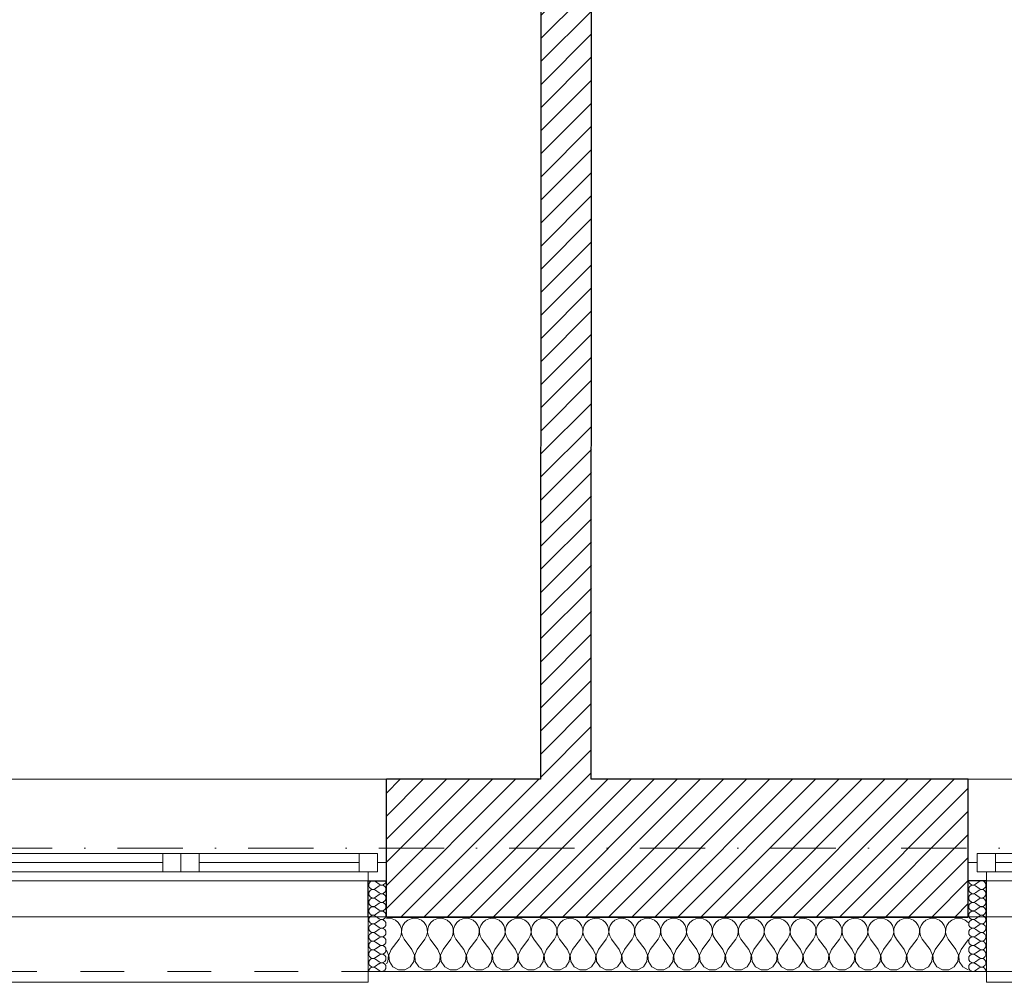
# Model space of a CAD drawing. Header units: millimetres. Extents: x 172139 to 266886, y 95607 to 138225.
# Tile 53 of 71: x 210768 to 213483, y 106825 to 109479. Entities that reach past the tile are written whole.
import ezdxf

# ---------------------------------------------------------------- set-up
doc = ezdxf.new("R2010")
doc.units = ezdxf.units.MM
doc.header["$MEASUREMENT"] = 0
doc.linetypes.add('Kropki i Kreski', pattern=[360, 180, -90, 0, -90])
doc.linetypes.add('Przerywana', pattern=[240, 120, -120])
for name, color, linetype in [('Konstrukcja - Siatki mod', 7, 'Continuous'), ('KR_INW', 7, 'Continuous'), ('NAPIS_SODON', 7, 'Continuous'), ('Okna ArchiCADa', 7, 'Continuous')]:
    doc.layers.add(name, color=color, linetype=linetype)
doc.layers.add('Konstrukcja - Siatki mod_Nr_pióra__48', color=7, linetype='Continuous', lineweight=15, true_color=0xa80f02)
doc.layers.add('KR_INW_Nr_pióra__102', color=7, linetype='Continuous', lineweight=5, true_color=0xcccccc)
for name, color, linetype, lineweight in [('KR_INW_Nr_pióra__101', 252, 'Continuous', 5), ('KR_INW_Nr_pióra__27', 7, 'Continuous', 25), ('KR_INW_Nr_pióra__47', 7, 'Continuous', 15), ('NAPIS_SODON_Nr_pióra__1', 7, 'Continuous', 13), ('Okna ArchiCADa_Nr_pióra__1', 7, 'Continuous', 13), ('Okna ArchiCADa_Nr_pióra__27', 7, 'Continuous', 25)]:
    doc.layers.add(name, color=color, linetype=linetype, lineweight=lineweight)
pattern_1 = [(45, (0, 0), (-31.819804, 31.819804), [])]

# ---------------------------------------------------------------- blocks, each defined once
blk = doc.blocks.new('Strop_1', base_point=(179225, 121523.3))
at = {"layer": 'NAPIS_SODON_Nr_pióra__1', "linetype": 'Continuous', "flags": 128}
blk.add_lwpolyline([(179225, 121523.3), (179225.9, 107003.8), (250898.3, 107008.3), (250897.4, 121527.8)], close=True, dxfattribs=at)
blk = doc.blocks.new('*X160')
at = {"layer": 'KR_INW_Nr_pióra__102', "linetype": 'Continuous'}
for p, q in [((211785.7, 107001.6), (211779.6, 107000.7)), ((211795.5, 107000.2), (211785.7, 107001.6)), ((211804.5, 106996.2), (211795.5, 107000.2)), ((211847.4, 107000.2), (211838.4, 106996.2)), ((211857.1, 107001.6), (211847.4, 107000.2)), ((211866.9, 107000.2), (211857.1, 107001.6)), ((211875.9, 106996.2), (211866.9, 107000.2)), ((211918.8, 107000.2), (211909.8, 106996.2)), ((211928.6, 107001.6), (211918.8, 107000.2)), ((211938.3, 107000.2), (211928.6, 107001.6)), ((211947.3, 106996.2), (211938.3, 107000.2)), ((211990.2, 107000.2), (211981.2, 106996.2)), ((212000, 107001.6), (211990.2, 107000.2)), ((212009.8, 107000.2), (212000, 107001.6)), ((212018.8, 106996.2), (212009.8, 107000.2)), ((212061.7, 107000.2), (212052.7, 106996.2)), ((212071.4, 107001.6), (212061.7, 107000.2)), ((212081.2, 107000.2), (212071.4, 107001.6)), ((212090.2, 106996.2), (212081.2, 107000.2)), ((212133.1, 107000.2), (212124.1, 106996.2)), ((212142.9, 107001.6), (212133.1, 107000.2)), ((212152.6, 107000.2), (212142.9, 107001.6)), ((212161.6, 106996.2), (212152.6, 107000.2)), ((212204.5, 107000.2), (212195.5, 106996.2)), ((212214.3, 107001.6), (212204.5, 107000.2)), ((212224, 107000.2), (212214.3, 107001.6)), ((212233.1, 106996.2), (212224, 107000.2)), ((212276, 107000.2), (212266.9, 106996.2)), ((212285.7, 107001.6), (212276, 107000.2)), ((212295.5, 107000.2), (212285.7, 107001.6)), ((212304.5, 106996.2), (212295.5, 107000.2)), ((212347.4, 107000.2), (212338.4, 106996.2)), ((212357.1, 107001.6), (212347.4, 107000.2)), ((212366.9, 107000.2), (212357.1, 107001.6)), ((212375.9, 106996.2), (212366.9, 107000.2)), ((212418.8, 107000.2), (212409.8, 106996.2)), ((212428.6, 107001.6), (212418.8, 107000.2)), ((212438.3, 107000.2), (212428.6, 107001.6)), ((212447.3, 106996.2), (212438.3, 107000.2)), ((212490.2, 107000.2), (212481.2, 106996.2)), ((212500, 107001.6), (212490.2, 107000.2)), ((212509.8, 107000.2), (212500, 107001.6)), ((212518.8, 106996.2), (212509.8, 107000.2)), ((212561.7, 107000.2), (212552.7, 106996.2)), ((212571.4, 107001.6), (212561.7, 107000.2)), ((212581.2, 107000.2), (212571.4, 107001.6)), ((212590.2, 106996.2), (212581.2, 107000.2)), ((212633.1, 107000.2), (212624.1, 106996.2)), ((212642.9, 107001.6), (212633.1, 107000.2)), ((212652.6, 107000.2), (212642.9, 107001.6)), ((212661.6, 106996.2), (212652.6, 107000.2)), ((212704.5, 107000.2), (212695.5, 106996.2)), ((212714.3, 107001.6), (212704.5, 107000.2)), ((212724, 107000.2), (212714.3, 107001.6)), ((212733.1, 106996.2), (212724, 107000.2)), ((212776, 107000.2), (212766.9, 106996.2)), ((212785.7, 107001.6), (212776, 107000.2)), ((212795.5, 107000.2), (212785.7, 107001.6)), ((212804.5, 106996.2), (212795.5, 107000.2)), ((212847.4, 107000.2), (212838.4, 106996.2)), ((212857.1, 107001.6), (212847.4, 107000.2)), ((212866.9, 107000.2), (212857.1, 107001.6)), ((212875.9, 106996.2), (212866.9, 107000.2)), ((212918.8, 107000.2), (212909.8, 106996.2)), ((212928.6, 107001.6), (212918.8, 107000.2)), ((212938.3, 107000.2), (212928.6, 107001.6)), ((212947.3, 106996.2), (212938.3, 107000.2)), ((212990.2, 107000.2), (212981.2, 106996.2)), ((213000, 107001.6), (212990.2, 107000.2)), ((213009.8, 107000.2), (213000, 107001.6)), ((213018.8, 106996.2), (213009.8, 107000.2)), ((213061.7, 107000.2), (213052.7, 106996.2)), ((213071.4, 107001.6), (213061.7, 107000.2)), ((213081.2, 107000.2), (213071.4, 107001.6)), ((213090.2, 106996.2), (213081.2, 107000.2)), ((213133.1, 107000.2), (213124.1, 106996.2)), ((213142.9, 107001.6), (213133.1, 107000.2)), ((213152.6, 107000.2), (213142.9, 107001.6)), ((213161.6, 106996.2), (213152.6, 107000.2)), ((213204.5, 107000.2), (213195.5, 106996.2)), ((213214.3, 107001.6), (213204.5, 107000.2)), ((213224, 107000.2), (213214.3, 107001.6)), ((213233.1, 106996.2), (213224, 107000.2)), ((213276, 107000.2), (213266.9, 106996.2)), ((213285.7, 107001.6), (213276, 107000.2)), ((213295.5, 107000.2), (213285.7, 107001.6)), ((213304.5, 106996.2), (213295.5, 107000.2)), ((213347.4, 107000.2), (213338.4, 106996.2)), ((213357.1, 107001.6), (213347.4, 107000.2)), ((213366.9, 107000.2), (213357.1, 107001.6)), ((213375.9, 106996.2), (213366.9, 107000.2)), ((211812.1, 106989.9), (211804.5, 106996.2)), ((211817.7, 106981.8), (211812.1, 106989.9)), ((211820.8, 106972.5), (211817.7, 106981.8)), ((211825.2, 106981.8), (211822.1, 106972.5)), ((211830.8, 106989.9), (211825.2, 106981.8)), ((211838.4, 106996.2), (211830.8, 106989.9)), ((211883.5, 106989.9), (211875.9, 106996.2)), ((211889.1, 106981.8), (211883.5, 106989.9)), ((211892.2, 106972.5), (211889.1, 106981.8)), ((211896.6, 106981.8), (211893.5, 106972.5)), ((211902.2, 106989.9), (211896.6, 106981.8)), ((211909.8, 106996.2), (211902.2, 106989.9)), ((211954.9, 106989.9), (211947.3, 106996.2)), ((211960.5, 106981.8), (211954.9, 106989.9)), ((211963.7, 106972.5), (211960.5, 106981.8)), ((211968.1, 106981.8), (211964.9, 106972.5)), ((211973.6, 106989.9), (211968.1, 106981.8)), ((211981.2, 106996.2), (211973.6, 106989.9)), ((212026.4, 106989.9), (212018.8, 106996.2)), ((212031.9, 106981.8), (212026.4, 106989.9)), ((212035.1, 106972.5), (212031.9, 106981.8)), ((212039.5, 106981.8), (212036.3, 106972.5)), ((212045.1, 106989.9), (212039.5, 106981.8)), ((212052.7, 106996.2), (212045.1, 106989.9)), ((212097.8, 106989.9), (212090.2, 106996.2)), ((212103.4, 106981.8), (212097.8, 106989.9)), ((212106.5, 106972.5), (212103.4, 106981.8)), ((212110.9, 106981.8), (212107.8, 106972.5)), ((212116.5, 106989.9), (212110.9, 106981.8)), ((212124.1, 106996.2), (212116.5, 106989.9)), ((212169.2, 106989.9), (212161.6, 106996.2)), ((212174.8, 106981.8), (212169.2, 106989.9)), ((212177.9, 106972.5), (212174.8, 106981.8)), ((212182.3, 106981.8), (212179.2, 106972.5)), ((212187.9, 106989.9), (212182.3, 106981.8)), ((212195.5, 106996.2), (212187.9, 106989.9)), ((212240.6, 106989.9), (212233.1, 106996.2)), ((212246.2, 106981.8), (212240.6, 106989.9)), ((212249.4, 106972.5), (212246.2, 106981.8)), ((212253.8, 106981.8), (212250.6, 106972.5)), ((212259.4, 106989.9), (212253.8, 106981.8)), ((212266.9, 106996.2), (212259.4, 106989.9)), ((212312.1, 106989.9), (212304.5, 106996.2)), ((212317.7, 106981.8), (212312.1, 106989.9)), ((212320.8, 106972.5), (212317.7, 106981.8)), ((212325.2, 106981.8), (212322.1, 106972.5)), ((212330.8, 106989.9), (212325.2, 106981.8)), ((212338.4, 106996.2), (212330.8, 106989.9)), ((212383.5, 106989.9), (212375.9, 106996.2)), ((212389.1, 106981.8), (212383.5, 106989.9)), ((212392.2, 106972.5), (212389.1, 106981.8)), ((212396.6, 106981.8), (212393.5, 106972.5)), ((212402.2, 106989.9), (212396.6, 106981.8)), ((212409.8, 106996.2), (212402.2, 106989.9)), ((212454.9, 106989.9), (212447.3, 106996.2)), ((212460.5, 106981.8), (212454.9, 106989.9)), ((212463.7, 106972.5), (212460.5, 106981.8)), ((212468.1, 106981.8), (212464.9, 106972.5)), ((212473.6, 106989.9), (212468.1, 106981.8)), ((212481.2, 106996.2), (212473.6, 106989.9)), ((212526.4, 106989.9), (212518.8, 106996.2)), ((212531.9, 106981.8), (212526.4, 106989.9)), ((212535.1, 106972.5), (212531.9, 106981.8)), ((212539.5, 106981.8), (212536.3, 106972.5)), ((212545.1, 106989.9), (212539.5, 106981.8)), ((212552.7, 106996.2), (212545.1, 106989.9)), ((212597.8, 106989.9), (212590.2, 106996.2)), ((212603.4, 106981.8), (212597.8, 106989.9)), ((212606.5, 106972.5), (212603.4, 106981.8)), ((212610.9, 106981.8), (212607.8, 106972.5)), ((212616.5, 106989.9), (212610.9, 106981.8)), ((212624.1, 106996.2), (212616.5, 106989.9)), ((212669.2, 106989.9), (212661.6, 106996.2)), ((212674.8, 106981.8), (212669.2, 106989.9)), ((212677.9, 106972.5), (212674.8, 106981.8)), ((212682.3, 106981.8), (212679.2, 106972.5)), ((212687.9, 106989.9), (212682.3, 106981.8)), ((212695.5, 106996.2), (212687.9, 106989.9)), ((212740.6, 106989.9), (212733.1, 106996.2)), ((212746.2, 106981.8), (212740.6, 106989.9)), ((212749.4, 106972.5), (212746.2, 106981.8)), ((212753.8, 106981.8), (212750.6, 106972.5)), ((212759.4, 106989.9), (212753.8, 106981.8)), ((212766.9, 106996.2), (212759.4, 106989.9)), ((212812.1, 106989.9), (212804.5, 106996.2)), ((212817.7, 106981.8), (212812.1, 106989.9)), ((212820.8, 106972.5), (212817.7, 106981.8)), ((212825.2, 106981.8), (212822.1, 106972.5)), ((212830.8, 106989.9), (212825.2, 106981.8)), ((212838.4, 106996.2), (212830.8, 106989.9)), ((212883.5, 106989.9), (212875.9, 106996.2)), ((212889.1, 106981.8), (212883.5, 106989.9)), ((212892.2, 106972.5), (212889.1, 106981.8)), ((212896.6, 106981.8), (212893.5, 106972.5)), ((212902.2, 106989.9), (212896.6, 106981.8)), ((212909.8, 106996.2), (212902.2, 106989.9)), ((212954.9, 106989.9), (212947.3, 106996.2)), ((212960.5, 106981.8), (212954.9, 106989.9)), ((212963.7, 106972.5), (212960.5, 106981.8)), ((212968.1, 106981.8), (212964.9, 106972.5)), ((212973.6, 106989.9), (212968.1, 106981.8)), ((212981.2, 106996.2), (212973.6, 106989.9)), ((213026.4, 106989.9), (213018.8, 106996.2)), ((213031.9, 106981.8), (213026.4, 106989.9)), ((213035.1, 106972.5), (213031.9, 106981.8)), ((213039.5, 106981.8), (213036.3, 106972.5)), ((213045.1, 106989.9), (213039.5, 106981.8)), ((213052.7, 106996.2), (213045.1, 106989.9)), ((213097.8, 106989.9), (213090.2, 106996.2)), ((213103.4, 106981.8), (213097.8, 106989.9)), ((213106.5, 106972.5), (213103.4, 106981.8)), ((213110.9, 106981.8), (213107.8, 106972.5)), ((213116.5, 106989.9), (213110.9, 106981.8)), ((213124.1, 106996.2), (213116.5, 106989.9)), ((213169.2, 106989.9), (213161.6, 106996.2)), ((213174.8, 106981.8), (213169.2, 106989.9)), ((213177.9, 106972.5), (213174.8, 106981.8)), ((213182.3, 106981.8), (213179.2, 106972.5)), ((213187.9, 106989.9), (213182.3, 106981.8)), ((213195.5, 106996.2), (213187.9, 106989.9)), ((213240.6, 106989.9), (213233.1, 106996.2)), ((213246.2, 106981.8), (213240.6, 106989.9)), ((213249.4, 106972.5), (213246.2, 106981.8)), ((213253.8, 106981.8), (213250.6, 106972.5)), ((213259.4, 106989.9), (213253.8, 106981.8)), ((213266.9, 106996.2), (213259.4, 106989.9)), ((213312.1, 106989.9), (213304.5, 106996.2)), ((213317.7, 106981.8), (213312.1, 106989.9)), ((213320.8, 106972.5), (213317.7, 106981.8)), ((213325.2, 106981.8), (213322.1, 106972.5)), ((213330.8, 106989.9), (213325.2, 106981.8)), ((213338.4, 106996.2), (213330.8, 106989.9)), ((213383.5, 106989.9), (213375.9, 106996.2)), ((213384, 106989.3), (213383.5, 106989.9)), ((211814.3, 106944.4), (211819.1, 106953.1)), ((211819.1, 106953.1), (211821.3, 106962.6)), ((211821.3, 106962.6), (211820.8, 106972.5)), ((211822.1, 106972.5), (211821.6, 106962.6)), ((211821.6, 106962.6), (211823.8, 106953.1)), ((211823.8, 106953.1), (211828.6, 106944.4)), ((211885.7, 106944.4), (211890.5, 106953.1)), ((211890.5, 106953.1), (211892.7, 106962.6)), ((211892.7, 106962.6), (211892.2, 106972.5)), ((211893.5, 106972.5), (211893, 106962.6)), ((211893, 106962.6), (211895.2, 106953.1)), ((211895.2, 106953.1), (211900, 106944.4)), ((211957.1, 106944.4), (211961.9, 106953.1)), ((211961.9, 106953.1), (211964.1, 106962.6)), ((211964.1, 106962.6), (211963.7, 106972.5)), ((211964.9, 106972.5), (211964.4, 106962.6)), ((211964.4, 106962.6), (211966.7, 106953.1)), ((211966.7, 106953.1), (211971.4, 106944.4)), ((212028.6, 106944.4), (212033.3, 106953.1)), ((212033.3, 106953.1), (212035.6, 106962.6)), ((212035.6, 106962.6), (212035.1, 106972.5)), ((212036.3, 106972.5), (212035.9, 106962.6)), ((212035.9, 106962.6), (212038.1, 106953.1)), ((212038.1, 106953.1), (212042.9, 106944.4)), ((212100, 106944.4), (212104.8, 106953.1)), ((212104.8, 106953.1), (212107, 106962.6)), ((212107, 106962.6), (212106.5, 106972.5)), ((212107.8, 106972.5), (212107.3, 106962.6)), ((212107.3, 106962.6), (212109.5, 106953.1)), ((212109.5, 106953.1), (212114.3, 106944.4)), ((212171.4, 106944.4), (212176.2, 106953.1)), ((212176.2, 106953.1), (212178.4, 106962.6)), ((212178.4, 106962.6), (212177.9, 106972.5)), ((212179.2, 106972.5), (212178.7, 106962.6)), ((212178.7, 106962.6), (212180.9, 106953.1)), ((212180.9, 106953.1), (212185.7, 106944.4)), ((212242.9, 106944.4), (212247.6, 106953.1)), ((212247.6, 106953.1), (212249.9, 106962.6)), ((212249.9, 106962.6), (212249.4, 106972.5)), ((212250.6, 106972.5), (212250.1, 106962.6)), ((212250.1, 106962.6), (212252.4, 106953.1)), ((212252.4, 106953.1), (212257.1, 106944.4)), ((212314.3, 106944.4), (212319.1, 106953.1)), ((212319.1, 106953.1), (212321.3, 106962.6)), ((212321.3, 106962.6), (212320.8, 106972.5)), ((212322.1, 106972.5), (212321.6, 106962.6)), ((212321.6, 106962.6), (212323.8, 106953.1)), ((212323.8, 106953.1), (212328.6, 106944.4)), ((212385.7, 106944.4), (212390.5, 106953.1)), ((212390.5, 106953.1), (212392.7, 106962.6)), ((212392.7, 106962.6), (212392.2, 106972.5)), ((212393.5, 106972.5), (212393, 106962.6)), ((212393, 106962.6), (212395.2, 106953.1)), ((212395.2, 106953.1), (212400, 106944.4)), ((212457.1, 106944.4), (212461.9, 106953.1)), ((212461.9, 106953.1), (212464.1, 106962.6)), ((212464.1, 106962.6), (212463.7, 106972.5)), ((212464.9, 106972.5), (212464.4, 106962.6)), ((212464.4, 106962.6), (212466.7, 106953.1)), ((212466.7, 106953.1), (212471.4, 106944.4)), ((212528.6, 106944.4), (212533.3, 106953.1)), ((212533.3, 106953.1), (212535.6, 106962.6)), ((212535.6, 106962.6), (212535.1, 106972.5)), ((212536.3, 106972.5), (212535.9, 106962.6)), ((212535.9, 106962.6), (212538.1, 106953.1)), ((212538.1, 106953.1), (212542.9, 106944.4)), ((212600, 106944.4), (212604.8, 106953.1)), ((212604.8, 106953.1), (212607, 106962.6)), ((212607, 106962.6), (212606.5, 106972.5)), ((212607.8, 106972.5), (212607.3, 106962.6)), ((212607.3, 106962.6), (212609.5, 106953.1)), ((212609.5, 106953.1), (212614.3, 106944.4)), ((212671.4, 106944.4), (212676.2, 106953.1)), ((212676.2, 106953.1), (212678.4, 106962.6)), ((212678.4, 106962.6), (212677.9, 106972.5)), ((212679.2, 106972.5), (212678.7, 106962.6)), ((212678.7, 106962.6), (212680.9, 106953.1)), ((212680.9, 106953.1), (212685.7, 106944.4)), ((212742.9, 106944.4), (212747.6, 106953.1)), ((212747.6, 106953.1), (212749.9, 106962.6)), ((212749.9, 106962.6), (212749.4, 106972.5)), ((212750.6, 106972.5), (212750.1, 106962.6)), ((212750.1, 106962.6), (212752.4, 106953.1)), ((212752.4, 106953.1), (212757.1, 106944.4)), ((212814.3, 106944.4), (212819.1, 106953.1)), ((212819.1, 106953.1), (212821.3, 106962.6)), ((212821.3, 106962.6), (212820.8, 106972.5)), ((212822.1, 106972.5), (212821.6, 106962.6)), ((212821.6, 106962.6), (212823.8, 106953.1)), ((212823.8, 106953.1), (212828.6, 106944.4)), ((212885.7, 106944.4), (212890.5, 106953.1)), ((212890.5, 106953.1), (212892.7, 106962.6)), ((212892.7, 106962.6), (212892.2, 106972.5)), ((212893.5, 106972.5), (212893, 106962.6)), ((212893, 106962.6), (212895.2, 106953.1)), ((212895.2, 106953.1), (212900, 106944.4)), ((212957.1, 106944.4), (212961.9, 106953.1)), ((212961.9, 106953.1), (212964.1, 106962.6)), ((212964.1, 106962.6), (212963.7, 106972.5)), ((212964.9, 106972.5), (212964.4, 106962.6)), ((212964.4, 106962.6), (212966.7, 106953.1)), ((212966.7, 106953.1), (212971.4, 106944.4)), ((213028.6, 106944.4), (213033.3, 106953.1)), ((213033.3, 106953.1), (213035.6, 106962.6)), ((213035.6, 106962.6), (213035.1, 106972.5)), ((213036.3, 106972.5), (213035.9, 106962.6)), ((213035.9, 106962.6), (213038.1, 106953.1)), ((213038.1, 106953.1), (213042.9, 106944.4)), ((213100, 106944.4), (213104.8, 106953.1)), ((213104.8, 106953.1), (213107, 106962.6)), ((213107, 106962.6), (213106.5, 106972.5)), ((213107.8, 106972.5), (213107.3, 106962.6)), ((213107.3, 106962.6), (213109.5, 106953.1)), ((213109.5, 106953.1), (213114.3, 106944.4)), ((213171.4, 106944.4), (213176.2, 106953.1)), ((213176.2, 106953.1), (213178.4, 106962.6)), ((213178.4, 106962.6), (213177.9, 106972.5)), ((213179.2, 106972.5), (213178.7, 106962.6)), ((213178.7, 106962.6), (213180.9, 106953.1)), ((213180.9, 106953.1), (213185.7, 106944.4)), ((213242.9, 106944.4), (213247.6, 106953.1)), ((213247.6, 106953.1), (213249.9, 106962.6)), ((213249.9, 106962.6), (213249.4, 106972.5)), ((213250.6, 106972.5), (213250.1, 106962.6)), ((213250.1, 106962.6), (213252.4, 106953.1)), ((213252.4, 106953.1), (213257.1, 106944.4)), ((213314.3, 106944.4), (213319.1, 106953.1)), ((213319.1, 106953.1), (213321.3, 106962.6)), ((213321.3, 106962.6), (213320.8, 106972.5)), ((213322.1, 106972.5), (213321.6, 106962.6)), ((213321.6, 106962.6), (213323.8, 106953.1)), ((213323.8, 106953.1), (213328.6, 106944.4)), ((211792.9, 106915.9), (211814.3, 106944.4)), ((211850, 106915.9), (211828.6, 106944.4)), ((211864.3, 106915.9), (211885.7, 106944.4)), ((211921.4, 106915.9), (211900, 106944.4)), ((211935.7, 106915.9), (211957.1, 106944.4)), ((211992.9, 106915.9), (211971.4, 106944.4)), ((212007.1, 106915.9), (212028.6, 106944.4)), ((212064.3, 106915.9), (212042.9, 106944.4)), ((212078.6, 106915.9), (212100, 106944.4)), ((212135.7, 106915.9), (212114.3, 106944.4)), ((212150, 106915.9), (212171.4, 106944.4)), ((212207.1, 106915.9), (212185.7, 106944.4)), ((212221.4, 106915.9), (212242.9, 106944.4)), ((212278.6, 106915.9), (212257.1, 106944.4)), ((212292.9, 106915.9), (212314.3, 106944.4)), ((212350, 106915.9), (212328.6, 106944.4)), ((212364.3, 106915.9), (212385.7, 106944.4)), ((212421.4, 106915.9), (212400, 106944.4)), ((212435.7, 106915.9), (212457.1, 106944.4)), ((212492.9, 106915.9), (212471.4, 106944.4)), ((212507.1, 106915.9), (212528.6, 106944.4)), ((212564.3, 106915.9), (212542.9, 106944.4)), ((212578.6, 106915.9), (212600, 106944.4)), ((212635.7, 106915.9), (212614.3, 106944.4)), ((212650, 106915.9), (212671.4, 106944.4)), ((212707.1, 106915.9), (212685.7, 106944.4)), ((212721.4, 106915.9), (212742.9, 106944.4)), ((212778.6, 106915.9), (212757.1, 106944.4)), ((212792.9, 106915.9), (212814.3, 106944.4)), ((212850, 106915.9), (212828.6, 106944.4)), ((212864.3, 106915.9), (212885.7, 106944.4)), ((212921.4, 106915.9), (212900, 106944.4)), ((212935.7, 106915.9), (212957.1, 106944.4)), ((212992.9, 106915.9), (212971.4, 106944.4)), ((213007.1, 106915.9), (213028.6, 106944.4)), ((213064.3, 106915.9), (213042.9, 106944.4)), ((213078.6, 106915.9), (213100, 106944.4)), ((213135.7, 106915.9), (213114.3, 106944.4)), ((213150, 106915.9), (213171.4, 106944.4)), ((213207.1, 106915.9), (213185.7, 106944.4)), ((213221.4, 106915.9), (213242.9, 106944.4)), ((213278.6, 106915.9), (213257.1, 106944.4)), ((213292.9, 106915.9), (213314.3, 106944.4)), ((213350, 106915.9), (213328.6, 106944.4)), ((213364.3, 106915.9), (213384, 106942.1)), ((211785.3, 106899.8), (211779.6, 106913.5)), ((211783.7, 106882.5), (211785.3, 106899.8)), ((211792.9, 106915.9), (211786.1, 106899.8)), ((211786.1, 106899.8), (211787.8, 106882.5)), ((211856.7, 106899.8), (211850, 106915.9)), ((211855.1, 106882.5), (211856.7, 106899.8)), ((211864.3, 106915.9), (211857.6, 106899.8)), ((211857.6, 106899.8), (211859.2, 106882.5)), ((211928.2, 106899.8), (211921.4, 106915.9)), ((211926.5, 106882.5), (211928.2, 106899.8)), ((211935.7, 106915.9), (211929, 106899.8)), ((211929, 106899.8), (211930.6, 106882.5)), ((211999.6, 106899.8), (211992.9, 106915.9)), ((211997.9, 106882.5), (211999.6, 106899.8)), ((212007.1, 106915.9), (212000.4, 106899.8)), ((212000.4, 106899.8), (212002.1, 106882.5)), ((212071, 106899.8), (212064.3, 106915.9)), ((212069.4, 106882.5), (212071, 106899.8)), ((212078.6, 106915.9), (212071.8, 106899.8)), ((212071.8, 106899.8), (212073.5, 106882.5)), ((212142.4, 106899.8), (212135.7, 106915.9)), ((212140.8, 106882.5), (212142.4, 106899.8)), ((212150, 106915.9), (212143.3, 106899.8)), ((212143.3, 106899.8), (212144.9, 106882.5)), ((212213.9, 106899.8), (212207.1, 106915.9)), ((212212.2, 106882.5), (212213.9, 106899.8)), ((212221.4, 106915.9), (212214.7, 106899.8)), ((212214.7, 106899.8), (212216.3, 106882.5)), ((212285.3, 106899.8), (212278.6, 106915.9)), ((212283.7, 106882.5), (212285.3, 106899.8)), ((212292.9, 106915.9), (212286.1, 106899.8)), ((212286.1, 106899.8), (212287.8, 106882.5)), ((212356.7, 106899.8), (212350, 106915.9)), ((212355.1, 106882.5), (212356.7, 106899.8)), ((212364.3, 106915.9), (212357.6, 106899.8)), ((212357.6, 106899.8), (212359.2, 106882.5)), ((212428.2, 106899.8), (212421.4, 106915.9)), ((212426.5, 106882.5), (212428.2, 106899.8)), ((212435.7, 106915.9), (212429, 106899.8)), ((212429, 106899.8), (212430.6, 106882.5)), ((212499.6, 106899.8), (212492.9, 106915.9)), ((212497.9, 106882.5), (212499.6, 106899.8)), ((212507.1, 106915.9), (212500.4, 106899.8)), ((212500.4, 106899.8), (212502.1, 106882.5)), ((212571, 106899.8), (212564.3, 106915.9)), ((212569.4, 106882.5), (212571, 106899.8)), ((212578.6, 106915.9), (212571.8, 106899.8)), ((212571.8, 106899.8), (212573.5, 106882.5)), ((212642.4, 106899.8), (212635.7, 106915.9)), ((212640.8, 106882.5), (212642.4, 106899.8)), ((212650, 106915.9), (212643.3, 106899.8)), ((212643.3, 106899.8), (212644.9, 106882.5)), ((212713.9, 106899.8), (212707.1, 106915.9)), ((212712.2, 106882.5), (212713.9, 106899.8)), ((212721.4, 106915.9), (212714.7, 106899.8)), ((212714.7, 106899.8), (212716.3, 106882.5)), ((212785.3, 106899.8), (212778.6, 106915.9)), ((212783.7, 106882.5), (212785.3, 106899.8)), ((212792.9, 106915.9), (212786.1, 106899.8)), ((212786.1, 106899.8), (212787.8, 106882.5)), ((212856.7, 106899.8), (212850, 106915.9)), ((212855.1, 106882.5), (212856.7, 106899.8)), ((212864.3, 106915.9), (212857.6, 106899.8)), ((212857.6, 106899.8), (212859.2, 106882.5)), ((212928.2, 106899.8), (212921.4, 106915.9)), ((212926.5, 106882.5), (212928.2, 106899.8)), ((212935.7, 106915.9), (212929, 106899.8)), ((212929, 106899.8), (212930.6, 106882.5)), ((212999.6, 106899.8), (212992.9, 106915.9)), ((212997.9, 106882.5), (212999.6, 106899.8)), ((213007.1, 106915.9), (213000.4, 106899.8)), ((213000.4, 106899.8), (213002.1, 106882.5)), ((213071, 106899.8), (213064.3, 106915.9)), ((213069.4, 106882.5), (213071, 106899.8)), ((213078.6, 106915.9), (213071.8, 106899.8)), ((213071.8, 106899.8), (213073.5, 106882.5)), ((213142.4, 106899.8), (213135.7, 106915.9)), ((213140.8, 106882.5), (213142.4, 106899.8)), ((213150, 106915.9), (213143.3, 106899.8)), ((213143.3, 106899.8), (213144.9, 106882.5)), ((213213.9, 106899.8), (213207.1, 106915.9)), ((213212.2, 106882.5), (213213.9, 106899.8)), ((213221.4, 106915.9), (213214.7, 106899.8)), ((213214.7, 106899.8), (213216.3, 106882.5)), ((213285.3, 106899.8), (213278.6, 106915.9)), ((213283.7, 106882.5), (213285.3, 106899.8)), ((213292.9, 106915.9), (213286.1, 106899.8)), ((213286.1, 106899.8), (213287.8, 106882.5)), ((213356.7, 106899.8), (213350, 106915.9)), ((213355.1, 106882.5), (213356.7, 106899.8)), ((213364.3, 106915.9), (213357.6, 106899.8)), ((213357.6, 106899.8), (213359.2, 106882.5)), ((211779.6, 106876.3), (211783.7, 106882.5)), ((211787.8, 106882.5), (211797.4, 106868)), ((211797.4, 106868), (211812.7, 106859.8)), ((211830.1, 106859.8), (211845.5, 106868)), ((211845.5, 106868), (211855.1, 106882.5)), ((211859.2, 106882.5), (211868.8, 106868)), ((211868.8, 106868), (211884.2, 106859.8)), ((211901.6, 106859.8), (211916.9, 106868)), ((211916.9, 106868), (211926.5, 106882.5)), ((211930.6, 106882.5), (211940.3, 106868)), ((211940.3, 106868), (211955.6, 106859.8)), ((211973, 106859.8), (211988.3, 106868)), ((211988.3, 106868), (211997.9, 106882.5)), ((212002.1, 106882.5), (212011.7, 106868)), ((212011.7, 106868), (212027, 106859.8)), ((212044.4, 106859.8), (212059.7, 106868)), ((212059.7, 106868), (212069.4, 106882.5)), ((212073.5, 106882.5), (212083.1, 106868)), ((212083.1, 106868), (212098.4, 106859.8)), ((212115.8, 106859.8), (212131.2, 106868)), ((212131.2, 106868), (212140.8, 106882.5)), ((212144.9, 106882.5), (212154.5, 106868)), ((212154.5, 106868), (212169.9, 106859.8)), ((212187.3, 106859.8), (212202.6, 106868)), ((212202.6, 106868), (212212.2, 106882.5)), ((212216.3, 106882.5), (212226, 106868)), ((212226, 106868), (212241.3, 106859.8)), ((212258.7, 106859.8), (212274, 106868)), ((212274, 106868), (212283.7, 106882.5)), ((212287.8, 106882.5), (212297.4, 106868)), ((212297.4, 106868), (212312.7, 106859.8)), ((212330.1, 106859.8), (212345.5, 106868)), ((212345.5, 106868), (212355.1, 106882.5)), ((212359.2, 106882.5), (212368.8, 106868)), ((212368.8, 106868), (212384.2, 106859.8)), ((212401.6, 106859.8), (212416.9, 106868)), ((212416.9, 106868), (212426.5, 106882.5)), ((212430.6, 106882.5), (212440.3, 106868)), ((212440.3, 106868), (212455.6, 106859.8)), ((212473, 106859.8), (212488.3, 106868)), ((212488.3, 106868), (212497.9, 106882.5)), ((212502.1, 106882.5), (212511.7, 106868)), ((212511.7, 106868), (212527, 106859.8)), ((212544.4, 106859.8), (212559.7, 106868)), ((212559.7, 106868), (212569.4, 106882.5)), ((212573.5, 106882.5), (212583.1, 106868)), ((212583.1, 106868), (212598.4, 106859.8)), ((212615.8, 106859.8), (212631.2, 106868)), ((212631.2, 106868), (212640.8, 106882.5)), ((212644.9, 106882.5), (212654.5, 106868)), ((212654.5, 106868), (212669.9, 106859.8)), ((212687.3, 106859.8), (212702.6, 106868)), ((212702.6, 106868), (212712.2, 106882.5)), ((212716.3, 106882.5), (212726, 106868)), ((212726, 106868), (212741.3, 106859.8)), ((212758.7, 106859.8), (212774, 106868)), ((212774, 106868), (212783.7, 106882.5)), ((212787.8, 106882.5), (212797.4, 106868)), ((212797.4, 106868), (212812.7, 106859.8)), ((212830.1, 106859.8), (212845.5, 106868)), ((212845.5, 106868), (212855.1, 106882.5)), ((212859.2, 106882.5), (212868.8, 106868)), ((212868.8, 106868), (212884.2, 106859.8)), ((212901.6, 106859.8), (212916.9, 106868)), ((212916.9, 106868), (212926.5, 106882.5)), ((212930.6, 106882.5), (212940.3, 106868)), ((212940.3, 106868), (212955.6, 106859.8)), ((212973, 106859.8), (212988.3, 106868)), ((212988.3, 106868), (212997.9, 106882.5)), ((213002.1, 106882.5), (213011.7, 106868)), ((213011.7, 106868), (213027, 106859.8)), ((213044.4, 106859.8), (213059.7, 106868)), ((213059.7, 106868), (213069.4, 106882.5)), ((213073.5, 106882.5), (213083.1, 106868)), ((213083.1, 106868), (213098.4, 106859.8)), ((213115.8, 106859.8), (213131.2, 106868)), ((213131.2, 106868), (213140.8, 106882.5)), ((213144.9, 106882.5), (213154.5, 106868)), ((213154.5, 106868), (213169.9, 106859.8)), ((213187.3, 106859.8), (213202.6, 106868)), ((213202.6, 106868), (213212.2, 106882.5)), ((213216.3, 106882.5), (213226, 106868)), ((213226, 106868), (213241.3, 106859.8)), ((213258.7, 106859.8), (213274, 106868)), ((213274, 106868), (213283.7, 106882.5)), ((213287.8, 106882.5), (213297.4, 106868)), ((213297.4, 106868), (213312.7, 106859.8)), ((213330.1, 106859.8), (213345.5, 106868)), ((213345.5, 106868), (213355.1, 106882.5)), ((213359.2, 106882.5), (213368.8, 106868)), ((213368.8, 106868), (213384, 106859.9)), ((211812.7, 106859.8), (211830.1, 106859.8)), ((211884.2, 106859.8), (211901.6, 106859.8)), ((211955.6, 106859.8), (211973, 106859.8)), ((212027, 106859.8), (212044.4, 106859.8)), ((212098.4, 106859.8), (212115.8, 106859.8)), ((212169.9, 106859.8), (212187.3, 106859.8)), ((212241.3, 106859.8), (212258.7, 106859.8)), ((212312.7, 106859.8), (212330.1, 106859.8)), ((212384.2, 106859.8), (212401.6, 106859.8)), ((212455.6, 106859.8), (212473, 106859.8)), ((212527, 106859.8), (212544.4, 106859.8)), ((212598.4, 106859.8), (212615.8, 106859.8)), ((212669.9, 106859.8), (212687.3, 106859.8)), ((212741.3, 106859.8), (212758.7, 106859.8)), ((212812.7, 106859.8), (212830.1, 106859.8)), ((212884.2, 106859.8), (212901.6, 106859.8)), ((212955.6, 106859.8), (212973, 106859.8)), ((213027, 106859.8), (213044.4, 106859.8)), ((213098.4, 106859.8), (213115.8, 106859.8)), ((213169.9, 106859.8), (213187.3, 106859.8)), ((213241.3, 106859.8), (213258.7, 106859.8)), ((213312.7, 106859.8), (213330.1, 106859.8))]:
    blk.add_line(p, q, dxfattribs=at)
blk = doc.blocks.new('*X198')
at = {"layer": 'KR_INW_Nr_pióra__102', "linetype": 'Continuous'}
for p, q in [((211759.3, 107095.6), (211749.8, 107102.8)), ((211759.3, 107090.9), (211749.8, 107083.7)), ((211759.3, 107071.8), (211749.8, 107079)), ((211759.3, 107067), (211749.8, 107059.9)), ((211759.3, 107048), (211749.8, 107055.1)), ((211759.3, 107043.2), (211749.8, 107036.1)), ((211759.3, 107024.2), (211749.8, 107031.3)), ((211759.3, 107019.4), (211749.8, 107012.3)), ((211759.3, 107000.4), (211749.8, 107007.5)), ((211759.3, 106995.6), (211749.8, 106988.5)), ((211759.3, 106976.6), (211749.8, 106983.7)), ((211759.3, 106971.8), (211749.8, 106964.7)), ((211759.3, 106952.8), (211749.8, 106959.9)), ((211759.3, 106948), (211749.8, 106940.9)), ((211759.3, 106929), (211749.8, 106936.1)), ((211759.3, 106924.2), (211749.8, 106917)), ((211759.3, 106905.1), (211749.8, 106912.3)), ((211759.3, 106900.4), (211749.8, 106893.2)), ((211759.3, 106881.3), (211749.8, 106888.5)), ((211759.3, 106876.6), (211749.8, 106869.4)), ((211759.3, 106857.5), (211749.8, 106864.7))]:
    blk.add_line(p, q, dxfattribs=at)
for centre, start, end in [((211742.7, 107093.2), 53.1301, 180), ((211742.7, 107093.2), 180, 306.8699), ((211742.7, 107069.4), 53.1301, 180), ((211766.5, 107105.1), 233.1301, 0), ((211766.5, 107081.3), 233.1301, 126.8699), ((211742.7, 107069.4), 180, 306.8699), ((211742.7, 107045.6), 53.1301, 180), ((211766.5, 107057.5), 233.1301, 126.8699), ((211742.7, 107045.6), 180, 306.8699), ((211742.7, 107021.8), 53.1301, 180), ((211766.5, 107033.7), 233.1301, 126.8699), ((211742.7, 107021.8), 180, 306.8699), ((211742.7, 106998), 53.1301, 180), ((211766.5, 107009.9), 233.1301, 126.8699), ((211742.7, 106998), 180, 306.8699), ((211742.7, 106974.2), 53.1301, 180), ((211742.7, 106974.2), 180, 306.8699), ((211766.5, 106986.1), 233.1301, 126.8699), ((211766.5, 106962.3), 233.1301, 126.8699), ((211742.7, 106950.4), 53.1301, 180), ((211742.7, 106950.4), 180, 306.8699), ((211766.5, 106938.5), 233.1301, 126.8699), ((211742.7, 106926.6), 53.1301, 180), ((211742.7, 106926.6), 180, 306.8699), ((211766.5, 106914.7), 233.1301, 126.8699), ((211742.7, 106902.8), 53.1301, 180), ((211742.7, 106902.8), 180, 306.8699), ((211766.5, 106890.9), 233.1301, 126.8699), ((211742.7, 106879), 53.1301, 180), ((211742.7, 106879), 180, 306.8699), ((211742.7, 106855.1), 53.1301, 180), ((211766.5, 106867), 233.1301, 126.8699)]:
    blk.add_arc(centre, 11.9, start, end, dxfattribs=at)
blk = doc.blocks.new('*X199')
at = {"layer": 'KR_INW_Nr_pióra__102', "linetype": 'Continuous'}
for p, q in [((213404.2, 107095.6), (213413.7, 107102.8)), ((213404.2, 107090.9), (213413.7, 107083.7)), ((213404.2, 107071.8), (213413.7, 107079)), ((213404.2, 107067), (213413.7, 107059.9)), ((213404.2, 107048), (213413.7, 107055.1)), ((213404.2, 107043.2), (213413.7, 107036.1)), ((213404.2, 107024.2), (213413.7, 107031.3)), ((213404.2, 107019.4), (213413.7, 107012.3)), ((213404.2, 107000.4), (213413.7, 107007.5)), ((213404.2, 106995.6), (213413.7, 106988.5)), ((213404.2, 106976.6), (213413.7, 106983.7)), ((213404.2, 106971.8), (213413.7, 106964.7)), ((213404.2, 106952.8), (213413.7, 106959.9)), ((213404.2, 106948), (213413.7, 106940.9)), ((213404.2, 106929), (213413.7, 106936.1)), ((213404.2, 106924.2), (213413.7, 106917)), ((213404.2, 106905.1), (213413.7, 106912.3)), ((213404.2, 106900.4), (213413.7, 106893.2)), ((213404.2, 106881.3), (213413.7, 106888.5)), ((213404.2, 106876.6), (213413.7, 106869.4)), ((213404.2, 106857.5), (213413.7, 106864.7))]:
    blk.add_line(p, q, dxfattribs=at)
for centre, start, end in [((213397.1, 107105.1), 180, 306.8699), ((213397.1, 107081.3), 53.1301, 306.8699), ((213420.9, 107093.2), 0, 126.8699), ((213420.9, 107093.2), 233.1301, 0), ((213420.9, 107069.4), 0, 126.8699), ((213397.1, 107057.5), 53.1301, 306.8699), ((213420.9, 107069.4), 233.1301, 0), ((213420.9, 107045.6), 0, 126.8699), ((213397.1, 107033.7), 53.1301, 306.8699), ((213420.9, 107045.6), 233.1301, 0), ((213420.9, 107021.8), 0, 126.8699), ((213397.1, 107009.9), 53.1301, 306.8699), ((213420.9, 107021.8), 233.1301, 0), ((213420.9, 106998), 0, 126.8699), ((213397.1, 106986.1), 53.1301, 306.8699), ((213397.1, 106962.3), 53.1301, 306.8699), ((213420.9, 106998), 233.1301, 0), ((213420.9, 106974.2), 0, 126.8699), ((213420.9, 106974.2), 233.1301, 0), ((213397.1, 106938.5), 53.1301, 306.8699), ((213420.9, 106950.4), 0, 126.8699), ((213420.9, 106950.4), 233.1301, 0), ((213397.1, 106914.7), 53.1301, 306.8699), ((213420.9, 106926.6), 0, 126.8699), ((213420.9, 106926.6), 233.1301, 0), ((213397.1, 106890.9), 53.1301, 306.8699), ((213420.9, 106902.8), 0, 126.8699), ((213420.9, 106902.8), 233.1301, 0), ((213397.1, 106867), 53.1301, 306.8699), ((213420.9, 106879), 0, 126.8699), ((213420.9, 106879), 233.1301, 0), ((213420.9, 106855.1), 0, 126.8699)]:
    blk.add_arc(centre, 11.9, start, end, dxfattribs=at)
blk = doc.blocks.new('Okno dwuskrzydłowe 19_5')
at = {"layer": 'Okna ArchiCADa_Nr_pióra__1', "linetype": 'Continuous'}
for p, q in [((-566.8, 230), (566.8, 230)), ((-566.8, 0), (-541.8, 0)), ((-541.8, 25), (-491.8, 25)), ((-541.8, -25), (-541.8, 25)), ((-541.8, 0), (-541.8, -25)), ((-491.8, 25), (-50, 25)), ((-491.8, 25), (-491.8, -25)), ((-491.8, 25), (-50, 25)), ((-491.8, 0), (-50, 0)), ((-50, -25), (-50, 25)), ((-50, 25), (0, 25)), ((0, 25), (0, -25)), ((0, 25), (50, 25)), ((0, -25), (0, 25)), ((50, 25), (491.8, 25)), ((50, 25), (50, -25)), ((50, 25), (491.8, 25)), ((50, 0), (491.8, 0)), ((491.8, -25), (491.8, 25)), ((491.8, 25), (541.8, 25)), ((541.8, 25), (541.8, -25)), ((541.8, -25), (541.8, 0)), ((541.8, 0), (566.8, 0)), ((-541.8, -25), (-516.8, -25)), ((-491.8, -25), (-541.8, -25)), ((-516.8, -25), (-516.8, -50)), ((-50, -25), (-491.8, -25)), ((0, -25), (-50, -25)), ((50, -25), (0, -25)), ((491.8, -25), (50, -25)), ((541.8, -25), (491.8, -25)), ((516.8, -50), (516.8, -25)), ((516.8, -25), (541.8, -25)), ((-516.8, -50), (-566.8, -50)), ((0, -50), (-516.8, -50)), ((516.8, -50), (0, -50)), ((566.8, -50), (516.8, -50)), ((-516.8, -300), (-516.8, -330)), ((516.8, -330), (516.8, -300)), ((-516.8, -330), (516.8, -330))]:
    blk.add_line(p, q, dxfattribs=at)
at = {"layer": 'Okna ArchiCADa_Nr_pióra__1', "linetype": 'Przerywana'}
blk.add_line((-516.8, -300), (516.8, -300), dxfattribs=at)
at = {"layer": 'Okna ArchiCADa_Nr_pióra__27', "linetype": 'Continuous'}
for p, q in [((-566.8, -50), (-566.8, 0)), ((566.8, -50), (566.8, 0)), ((-516.8, -50), (-566.8, -50)), ((516.8, -50), (566.8, -50))]:
    blk.add_line(p, q, dxfattribs=at)
blk = doc.blocks.new('Ściana_3', base_point=(179075.1, 106855.1))
at = {"layer": 'KR_INW_Nr_pióra__101', "linetype": 'Continuous'}
h = blk.add_hatch(dxfattribs=at)
h.set_pattern_fill('Cegła_licówka', color=256, style=0, pattern_type=2)
h.set_pattern_definition(pattern_1)
h.paths.add_polyline_path([(211779.6, 107105.1), (211779.6, 107005.1), (213384, 107005.1), (213384, 107105.1), (213384, 107155.1), (213384, 107385.1), (211779.6, 107385.1), (211779.6, 107155.1)])
at = {"layer": 'KR_INW_Nr_pióra__27', "linetype": 'Continuous'}
for p, q in [((211779.6, 107155.1), (211779.6, 107385.1)), ((213384, 107155.1), (213384, 107385.1)), ((211779.6, 107105.1), (211779.6, 107155.1)), ((213384, 107105.1), (213384, 107155.1)), ((211729.6, 107005.1), (211729.6, 107105.1)), ((211729.6, 107105.1), (211779.6, 107105.1)), ((211779.6, 107005.1), (211779.6, 107105.1)), ((213384, 107005.1), (213384, 107105.1)), ((213434, 107105.1), (213384, 107105.1)), ((213434, 107005.1), (213434, 107105.1)), ((211779.6, 107005.1), (213384, 107005.1))]:
    blk.add_line(p, q, dxfattribs=at)
at = {"layer": 'KR_INW_Nr_pióra__27', "linetype": 'Continuous', "flags": 128}
for points in [[(212204.4, 107385.1), (211779.6, 107385.1)], [(213384, 107385.1), (212344.4, 107385.1)]]:
    blk.add_lwpolyline(points, dxfattribs=at)
at = {"layer": 'KR_INW_Nr_pióra__47', "linetype": 'Continuous'}
for p, q in [((211779.6, 107105.1), (211729.6, 107105.1)), ((211729.6, 107105.1), (211729.6, 106855.1)), ((213384, 107105.1), (213434, 107105.1)), ((213434, 107105.1), (213434, 106855.1)), ((211729.6, 106855.1), (211729.6, 107005.1)), ((213434, 106855.1), (213434, 107005.1)), ((211779.6, 106855.1), (211729.6, 106855.1)), ((213384, 106855.1), (213434, 106855.1))]:
    blk.add_line(p, q, dxfattribs=at)
at = {"layer": 'KR_INW_Nr_pióra__47', "linetype": 'Continuous', "flags": 128}
blk.add_lwpolyline([(211779.6, 106855.1), (213384, 106855.1)], dxfattribs=at)
at = {"layer": 'KR_INW'}
for name in ['*X198', '*X199', '*X160']:
    blk.add_blockref(name, (0, 0), dxfattribs=at)
at = {"layer": 'Okna ArchiCADa', "color": 21, "linetype": 'Continuous', "lineweight": 13, "true_color": 0xff9955, "zscale": 1000}
for p in [(211212.8, 107155.1), (213950.7, 107155.1)]:
    blk.add_blockref('Okno dwuskrzydłowe 19_5', p, dxfattribs=at)
blk = doc.blocks.new('Ściana_66', base_point=(212344.1, 106855.1))
at = {"layer": 'KR_INW_Nr_pióra__101', "linetype": 'Continuous'}
h = blk.add_hatch(dxfattribs=at)
h.set_pattern_fill('Cegła_licówka', color=256, style=0, pattern_type=2)
h.set_pattern_definition(pattern_1)
h.paths.add_polyline_path([(212344.4, 107385.1), (212346.4, 111055.3), (212206.4, 111055.3), (212204.4, 107385.1)])
at = {"layer": 'KR_INW_Nr_pióra__27', "linetype": 'Continuous', "flags": 128}
for points in [[(212206.4, 111055.3), (212204.4, 107385.1)], [(212344.4, 107385.1), (212346.4, 111055.3)]]:
    blk.add_lwpolyline(points, dxfattribs=at)
blk = doc.blocks.new('Standardowy znacznik siatki_10')
at = {"layer": 'Konstrukcja - Siatki mod_Nr_pióra__48', "linetype": 'Kropki i Kreski'}
blk.add_line((1000, 0), (72912, 0), dxfattribs=at)

msp = doc.modelspace()

# ---------------------------------------------------------------- block references
at = {"layer": 'Konstrukcja - Siatki mod', "color": 8, "linetype": 'Continuous', "lineweight": 13, "zscale": 1000}
msp.add_blockref('Standardowy znacznik siatki_10', (177989.3, 107195.1), dxfattribs=at)
at = {"layer": 'KR_INW'}
for name, p in [('Ściana_66', (212344.1, 106855.1)), ('Ściana_3', (179075.1, 106855.1))]:
    msp.add_blockref(name, p, dxfattribs=at)
at = {"layer": 'NAPIS_SODON', "linetype": 'Continuous'}
msp.add_blockref('Strop_1', (179225, 121523.3), dxfattribs=at)

doc.saveas('drawing.dxf')
